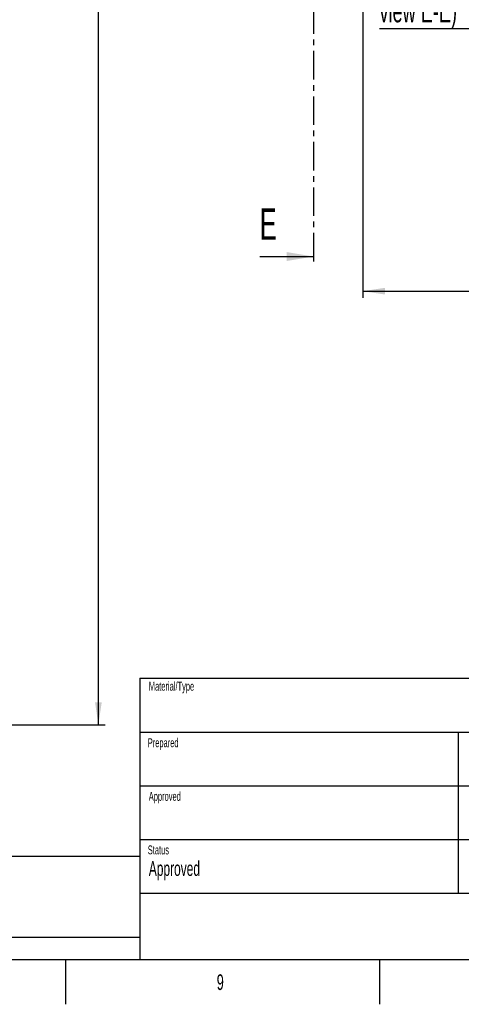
# Model space of a CAD drawing. Extents: x 0 to 8410, y 0 to 5940.
# Tile 84 of 210: x 5502 to 6488, y 0 to 2199. Entities that reach past the tile are written whole.
import ezdxf

# ---------------------------------------------------------------- set-up
doc = ezdxf.new("R2010")
doc.units = 0
doc.header["$LTSCALE"] = 10
doc.linetypes.add('CENTER', pattern=[10.16, 6.35, -1.27, 1.27, -1.27])
doc.layers.get('0').update_dxf_attribs({"linetype": 'CONTINUOUS'})
doc.styles.add('SLDTEXTSTYLE0', font='TXT', dxfattribs={"width": 0.605})
doc.dimstyles.new('SLDDIMSTYLE1', dxfattribs={"dimtxt": 50, "dimasz": 50, "dimexe": 0, "dimexo": 0.0625, "dimgap": 12.5, "dimtad": 1, "dimdec": 1, "dimrnd": 1e-09, "dimzin": 12, "dimtxsty": 'SLDTEXTSTYLE0', "dimsah": 1, "dimcen": 0.09, "dimazin": 3, "dimtfac": 1, "dimtofl": 0, "dimtmove": 0, "dimatfit": 3, "dimtolj": 1, "dimtzin": 12})
doc.dimstyles.new('SLDDIMSTYLE2', dxfattribs={"dimtxt": 50, "dimasz": 50, "dimexe": 0, "dimexo": 0.0625, "dimgap": 12.5, "dimtad": 1, "dimdec": 0, "dimrnd": 1e-09, "dimzin": 12, "dimtxsty": 'SLDTEXTSTYLE0', "dimsah": 1, "dimcen": 0.09, "dimazin": 3, "dimtfac": 1, "dimtofl": 0, "dimtmove": 0, "dimatfit": 3, "dimtolj": 1, "dimtzin": 12})

# ---------------------------------------------------------------- blocks, each defined once
blk = doc.blocks.new('_D_2')
at = {"color": 7, "linetype": 'CONTINUOUS'}
for p, q in [((3429.4, 5755.5), (5692.7, 5755.5)), ((5677.7, 624.4), (5677.7, 5755.5)), ((3280.8, 624.4), (5692.7, 624.4))]:
    blk.add_line(p, q, dxfattribs=at)
for points in [[(5677.7, 5755.5), (5670.2, 5705.5), (5685.2, 5705.5)], [(5677.7, 624.4), (5685.2, 674.4), (5670.2, 674.4)]]:
    blk.add_solid(points, dxfattribs=at)
at = {"color": 7, "linetype": 'CONTINUOUS', "insert": (5613.3, 3113.6), "char_height": 50, "attachment_point": 1, "rotation": 90, "style": 'SLDTEXTSTYLE0'}
blk.add_mtext('5131', dxfattribs=at)
blk = doc.blocks.new('_D_6')
at = {"color": 7, "linetype": 'CONTINUOUS'}
for p, q in [((6267.8, 2658.2), (6267.8, 1577.4)), ((7797.8, 2658.2), (7797.8, 1577.4)), ((6267.8, 1592.4), (7797.8, 1592.4))]:
    blk.add_line(p, q, dxfattribs=at)
for points in [[(6267.8, 1592.4), (6317.8, 1584.9), (6317.8, 1599.9)], [(7797.8, 1592.4), (7747.8, 1599.9), (7747.8, 1584.9)]]:
    blk.add_solid(points, dxfattribs=at)
at = {"color": 7, "linetype": 'CONTINUOUS', "insert": (6956.4, 1656.8), "char_height": 50, "attachment_point": 1, "rotation": 360, "style": 'SLDTEXTSTYLE0'}
blk.add_mtext('1530', dxfattribs=at)
blk = doc.blocks.new('_D_9')
at = {"color": 7, "linetype": 'CONTINUOUS'}
for p, q in [((6664.8, 2211.1), (6664.8, 2163.2)), ((6664.8, 2178.2), (6305.3, 2178.2)), ((7032.8, 2178.2), (6664.8, 2178.2)), ((7032.8, 2190.6), (7032.8, 2163.2))]:
    blk.add_line(p, q, dxfattribs=at)
for points in [[(6664.8, 2178.2), (6714.8, 2170.7), (6714.8, 2185.7)], [(7032.8, 2178.2), (6982.8, 2185.7), (6982.8, 2170.7)]]:
    blk.add_solid(points, dxfattribs=at)
at = {"color": 7, "linetype": 'CONTINUOUS', "char_height": 50, "attachment_point": 1, "style": 'SLDTEXTSTYLE0'}
for s, insert in [('368', (6305.3, 2396.2)), ('(4x M10', (6305.3, 2319.4)), ('view E-E)', (6305.3, 2242.7))]:
    blk.add_mtext(s, dxfattribs=dict(at, insert=insert))

msp = doc.modelspace()

# ---------------------------------------------------------------- linework, layer by layer
at = {"color": 7, "linetype": 'CENTER'}
msp.add_line((6157.98, 3246.3), (6157.98, 1649.73), dxfattribs=at)
at = {"color": 7, "linetype": 'CONTINUOUS'}
for p, q in [((6037.98, 1669.73), (6157.98, 1669.73)), ((5770, 728), (8310, 728)), ((5770, 728), (5770, 608)), ((5770, 608), (8310, 608)), ((5770, 608), (5770, 100)), ((6481, 608), (6481, 248)), ((5770, 488), (7142, 488)), ((5770, 368), (7142, 368)), ((5770, 330), (4490, 330)), ((5770, 248), (8310, 248)), ((4490, 150), (5770, 150)), ((200, 100), (8310, 100)), ((5605, 0), (5605, 100)), ((6305, 100), (6305, 0))]:
    msp.add_line(p, q, dxfattribs=at)
msp.add_solid([(6157.98, 1669.73), (6097.98, 1679.73), (6097.98, 1659.73)], dxfattribs=at)

# ---------------------------------------------------------------- texts
at = {"color": 7, "linetype": 'CONTINUOUS', "attachment_point": 1, "style": 'SLDTEXTSTYLE0'}
for s, insert, char_height in [('E', (6037.98, 1777.13), 70), ('Material/Type', (5790.38, 720.31), 20), ('Prepared', (5787.86, 594.11), 20), ('Approved', (5790.21, 474.43), 20), ('Status', (5788.06, 354.76), 20), ('Approved', (5790.29, 319.66), 33), ('9', (5941.96, 66.93), 35)]:
    msp.add_mtext(s, dxfattribs=dict(at, insert=insert, char_height=char_height))

# ---------------------------------------------------------------- dimensions: what is measured, and where the dimension line sits
at = {"color": 7, "linetype": 'CONTINUOUS'}
for base, p1, p2, angle, dimstyle, picture, middle in [((5677.74, 5755.52), (3260.76, 624.37), (3409.39, 5755.52), 90, 'SLDDIMSTYLE2', '_D_2', (5677.74, 3189.95)), ((7797.78, 1592.39), (6267.77, 2678.22), (7797.78, 2678.22), 359.99999, 'SLDDIMSTYLE1', '_D_6', (7032.78, 1592.39))]:
    dim = msp.add_linear_dim(base=base, p1=p1, p2=p2, angle=angle, dimstyle=dimstyle, dxfattribs=at)
    dim.commit()
    dim.dimension.update_dxf_attribs({"geometry": picture, "text_midpoint": middle, "dimtype": 160})
dim = msp.add_linear_dim(base=(6664.78, 2178.24), p1=(7032.78, 2210.57), p2=(6664.78, 2231.09), text='<>\\P(4x M10 \\Pview E-E)', dimstyle='SLDDIMSTYLE1', dxfattribs=at)
dim.commit()
dim.dimension.update_dxf_attribs({"geometry": '_D_9', "text_midpoint": (6452.28, 2178.24), "dimtype": 160})

doc.saveas('drawing.dxf')
